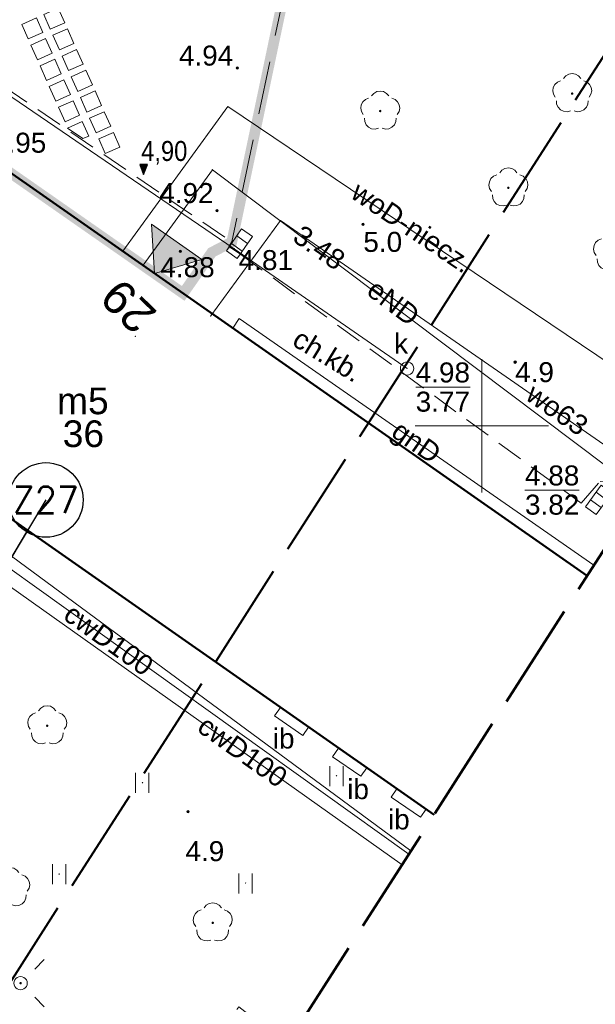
# Model space of a CAD drawing. Extents: x 5477758 to 5478338, y 5918296 to 5918502.
# Tile 45 of 138: x 5477933 to 5477954, y 5918328 to 5918365. Entities that reach past the tile are written whole.
import ezdxf
from ezdxf.enums import TextEntityAlignment as Align

# ---------------------------------------------------------------- set-up
doc = ezdxf.new("R2010")
doc.units = 0
doc.header["$PDSIZE"] = 0.75
for name, pattern in [('budynki akt$0$DASHED', [19.05, 12.7, -6.35]), ('PRZER2-1', [3, 2, -1]), ('PRZER4-1', [5, 4, -1])]:
    doc.linetypes.add(name, pattern=pattern)
doc.layers.get('0').update_dxf_attribs({"linetype": 'CONTINUOUS', "lineweight": 13})
doc.layers.add('!D_rzędne', color=6, linetype='CONTINUOUS')
for name, color, linetype, lineweight in [('000_wejscia do budynków', 7, 'CONTINUOUS', 0), ('0_PŁYTA CHODNIKOWA_BETONOWA', 7, 'CONTINUOUS', 0), ('0_WSPÓŁRZĘDNE_ODNOŚNIKI', 6, 'CONTINUOUS', 15), ('A_GRANICA OPRACOWANIA', 7, 'CONTINUOUS', 0), ('GEPADR', 236, 'CONTINUOUS', 18), ('GEPADR_O', 236, 'CONTINUOUS', 18), ('GESBZO', 7, 'CONTINUOUS', 50), ('GESBZO_O', 7, 'CONTINUOUS', 50), ('GSPPRB', 7, 'CONTINUOUS', 20), ('GSPRDL', 96, 'CONTINUOUS', 18), ('GSSIIN', 7, 'CONTINUOUS', 18), ('GSSIIN_O', 7, 'CONTINUOUS', 18), ('GSSKOD', 7, 'PRZER2-1', 18), ('GSSKOD_O', 7, 'PRZER2-1', 18), ('GSSUTR', 7, 'PRZER2-1', 18), ('GULCPR', 212, 'CONTINUOUS', 18), ('GULCPR_O', 212, 'CONTINUOUS', 18), ('GULEPR', 1, 'CONTINUOUS', 18), ('GULEPR_O', 1, 'CONTINUOUS', 18), ('GULGPR', 2, 'CONTINUOUS', 18), ('GULGPR_O', 2, 'CONTINUOUS', 18), ('GULKPR', 36, 'CONTINUOUS', 18), ('GULTPR', 30, 'CONTINUOUS', 18), ('GULWPR', 5, 'CONTINUOUS', 18), ('GULWPR_O', 5, 'CONTINUOUS', 18), ('GUPELA', 7, 'CONTINUOUS', 18), ('GUPIWZ', 7, 'CONTINUOUS', 18), ('GUPIWZ_O', 7, 'CONTINUOUS', 18), ('GUPKKS', 36, 'CONTINUOUS', 18), ('GUPKSD', 36, 'CONTINUOUS', 18), ('GUPPRZ', 7, 'CONTINUOUS', 18), ('GUPPRZ_O', 7, 'CONTINUOUS', 18), ('OT_Rzedna', 7, 'CONTINUOUS', 18), ('pomiar', 7, 'CONTINUOUS', 18), ('wysokosci', 7, 'CONTINUOUS', 18), ('zakres', 150, 'PRZER4-1', 50)]:
    doc.layers.add(name, color=color, linetype=linetype, lineweight=lineweight)
doc.layers.add('kołnierz', color=11, linetype='CONTINUOUS', lineweight=70, plot=False)
doc.styles.add('GEO-INFO', font='arial.ttf')
doc.styles.add('pktkecm$0$Punkty', font='simplex.shx', dxfattribs={"width": 0.8, "oblique": 10, "height": 1})
doc.styles.add('pktkecm$0$STANDARD', font='romans')
doc.styles.add('STYL_AUTOMATYCZNY_1', font='micross.ttf')
doc.dimstyles.new('pktkecm$0$ODNOŚNIKI', dxfattribs={"dimtxt": 17.5, "dimasz": 6, "dimexe": 7, "dimexo": 7, "dimgap": 7, "dimtad": 1, "dimtoh": 1, "dimdec": 0, "dimzin": 0, "dimdsep": 46, "dimtxsty": 'pktkecm$0$STANDARD', "dimblk": 'pktkecm$0$_Dot', "dimcen": 8, "dimdle": 7, "dimclrt": 2, "dimadec": 0, "dimazin": 0, "dimtfac": 1, "dimtdec": 0, "dimtofl": 0, "dimtmove": 0, "dimatfit": 3, "dimldrblk": 'pktkecm$0$_DotBlank', "dimfxl": 0, "dimtolj": 1, "dimtzin": 0, "dimarcsym": 0})

# ---------------------------------------------------------------- blocks, each defined once
blk = doc.blocks.new('POINT')
at = {"color": 0}
blk.add_point((0, 0), dxfattribs=at)
blk = doc.blocks.new('SUUS05')
at = {"color": 0}
blk.add_lwpolyline([(0.5, -0.25), (-0.5, -0.25), (-0.5, 0.25), (0.5, 0.25)], close=True, dxfattribs=at)
for points in [[(-0.175, -0.25), (-0.175, 0.25)], [(0.175, -0.25), (0.175, 0.25)]]:
    blk.add_lwpolyline(points, dxfattribs=at)
blk = doc.blocks.new('OKRAG_PELNY')
at = {"color": 0}
blk.add_lwpolyline([(0, 0.5), (0.12941, 0.482963), (0.25, 0.433013), (0.353553, 0.353553), (0.433013, 0.25), (0.482963, 0.12941), (0.5, 0), (0.482963, -0.12941), (0.433013, -0.25), (0.353553, -0.353553), (0.25, -0.433013), (0.12941, -0.482963), (0, -0.5), (-0.12941, -0.482963), (-0.25, -0.433013), (-0.353553, -0.353553), (-0.433013, -0.25), (-0.482963, -0.12941), (-0.5, 0), (-0.482963, 0.12941), (-0.433013, 0.25), (-0.353553, 0.353553), (-0.25, 0.433013), (-0.12941, 0.482963)], close=True, dxfattribs=at)
blk = doc.blocks.new('SPTRW')
at = {"color": 0}
for points in [[(-0.51332, 0.7233), (-0.51332, -0.7767)], [(0.48668, -0.7767), (0.48668, 0.7233)]]:
    blk.add_lwpolyline(points, dxfattribs=at)
blk = doc.blocks.new('SPDLP')
blk.add_hatch(color=0).paths.add_polyline_path([(0, -0.09), (0.027812, -0.085595), (0.052901, -0.072812), (0.072812, -0.052901), (0.085595, -0.027812), (0.09, 0), (0.085595, 0.027812), (0.072812, 0.052901), (0.052901, 0.072812), (0.027812, 0.085595), (0, 0.09), (-0.027812, 0.085595), (-0.052901, 0.072812), (-0.072812, 0.052901), (-0.085595, 0.027812), (-0.09, 0), (-0.085595, -0.027812), (-0.072812, -0.052901), (-0.052901, -0.072812), (-0.027812, -0.085595)])
at = {"color": 0}
for points in [[(-0.648554, 1.126667), (-0.481106, 1.325358), (-0.255912, 1.454989), (0, 1.5), (0.255912, 1.454989), (0.481106, 1.325358), (0.648554, 1.126667)], [(-1.271938, -0.268652), (-1.40916, -0.048001), (-1.462858, 0.20623), (-1.426585, 0.463525), (-1.304695, 0.693003), (-1.11182, 0.867117), (-0.871109, 0.964971)], [(0.871109, 0.964971), (1.11182, 0.867117), (1.304695, 0.693003), (1.426585, 0.463525), (1.462858, 0.20623), (1.40916, -0.048001), (1.271938, -0.268652)], [(-0.137547, -1.292703), (-0.389802, -1.355024), (-0.648184, -1.327532), (-0.881678, -1.213525), (-1.062258, -1.026689), (-1.168249, -0.78945), (-1.186929, -0.530282)], [(1.186929, -0.530282), (1.168249, -0.78945), (1.062258, -1.026689), (0.881678, -1.213525), (0.648184, -1.327532), (0.389802, -1.355024), (0.137547, -1.292703)]]:
    blk.add_lwpolyline(points, dxfattribs=at)
blk = doc.blocks.new('SUEO')
blk.add_hatch(color=0).paths.add_polyline_path([(-0.002174, 0.089974), (0.023762, 0.086807), (0.042561, 0.0793), (0.060131, 0.066965), (0.076266, 0.047786), (0.086234, 0.025762), (0.089972, 0.002226), (0.088646, -0.015553), (0.081114, -0.038994), (0.066834, -0.060276), (0.049699, -0.075033), (0.027576, -0.085671), (0.004027, -0.08991), (-0.019639, -0.087831), (-0.040932, -0.080154), (-0.059082, -0.067892), (-0.073734, -0.051607), (-0.08374, -0.032979), (-0.089221, -0.011817), (-0.089063, 0.012951), (-0.082571, 0.035806), (-0.069528, 0.057148), (-0.048957, 0.075519), (-0.026898, 0.085887)])
at = {"color": 0}
for points in [[(-1.767767, 1.767767), (-1.06066, 1.06066)], [(1.767767, 1.767767), (1.06066, 1.06066)], [(-1.767767, -1.767767), (-1.06066, -1.06066)], [(1.767767, -1.767767), (1.06066, -1.06066)]]:
    blk.add_lwpolyline(points, dxfattribs=at)
blk = doc.blocks.new('OTRN')
at = {"linetype": 'Continuous', "lineweight": 13}
blk.add_hatch(color=0, dxfattribs=at).paths.add_polyline_path([(0, -0.091, 1), (0, 0.091, 1)])
at = {"color": 0, "linetype": 'Continuous', "lineweight": 13}
blk.add_circle((0, 0), 0.0906, dxfattribs=at)
blk = doc.blocks.new('Płytka betonowa')
for points in [[(5469701.546, 5921608.104), (5469702.146, 5921608.104), (5469702.146, 5921607.504), (5469701.546, 5921607.504), (5469701.546, 5921608.104)], [(5469702.446, 5921608.104), (5469703.046, 5921608.104), (5469703.046, 5921607.504), (5469702.446, 5921607.504), (5469702.446, 5921608.104)]]:
    blk.add_lwpolyline(points)
blk = doc.blocks.new('zw$2EFF')
at = {"lineweight": 18}
blk.add_hatch(color=256, dxfattribs=at).paths.add_polyline_path([(-0.771, 0.963), (0, 0), (0.77, 0.963)])
blk.add_lwpolyline([(-0.771, 0.963), (0.77, 0.963), (0, 0), (-0.771, 0.963)], dxfattribs=at)
blk = doc.blocks.new('G$C78CF4A41')
at = {"layer": '!D_rzędne', "linetype": 'Continuous', "lineweight": 13}
for points in [[(0, 0), (-0.324, 0.189), (-0.394, 0.069)], [(0, 0), (-0.253, 0.31), (-0.324, 0.189)]]:
    blk.add_hatch(color=256, dxfattribs=at).paths.add_polyline_path(points)
blk.add_lwpolyline([(0, 0), (-0.253, 0.31), (-0.394, 0.069), (0, 0)])
blk = doc.blocks.new('pktkecm$0$_Dot')
at = {"color": 0, "linetype": 'ByBlock', "lineweight": -2}
blk.add_line((-0.5, 0), (-1, 0), dxfattribs=at)
at = {"color": 0, "linetype": 'ByBlock', "const_width": 0.5}
blk.add_lwpolyline([(-0.25, 0, 1), (0.25, 0, 1)], format="xyb", close=True, dxfattribs=at)
blk = doc.blocks.new('pktkecm$0$_DotBlank')
at = {"color": 0, "linetype": 'ByBlock', "lineweight": -2}
blk.add_line((-0.5, 0), (-1, 0), dxfattribs=at)
blk.add_circle((0, 0), 0.5, dxfattribs=at)
blk = doc.blocks.new('pktkecm$0$Punkt')
blk.add_point((0, 0))
at = {"style": 'pktkecm$0$STANDARD'}
blk.add_attdef('NR', (0.918, 1.118), '', height=1.75, dxfattribs=at)
at = {"style": 'pktkecm$0$STANDARD', "flags": 1}
for tag, p in [('WSPZ', (0.918, -3.048)), ('DATA', (0.918, -7.215))]:
    blk.add_attdef(tag, p, '', height=2.5, dxfattribs=at)
blk = doc.blocks.new('plyty_x3')
for points in [[(5477916.16, 5918379.424), (5477915.978, 5918378.852), (5477915.406, 5918379.034), (5477915.588, 5918379.606), (5477916.16, 5918379.424)], [(5477915.887, 5918378.566), (5477915.768, 5918378.192), (5477915.567, 5918378.668), (5477915.887, 5918378.566)], [(5477935.283, 5918361.538), (5477935.831, 5918361.782), (5477936.075, 5918361.234), (5477935.526, 5918360.99), (5477935.283, 5918361.538)], [(5477934.448, 5918361.168), (5477935.009, 5918361.417), (5477935.252, 5918360.868), (5477935.031, 5918360.77), (5477934.448, 5918361.168)], [(5477935.628, 5918360.762), (5477936.176, 5918361.005), (5477936.42, 5918360.457), (5477935.871, 5918360.213), (5477935.628, 5918360.762)]]:
    blk.add_lwpolyline(points)
at = {"lineweight": -2}
blk.add_lwpolyline([(5477930.721, 5918373.29), (5477930.901, 5918372.886), (5477930.352, 5918372.643), (5477930.324, 5918372.706, 0.057017), (5477930.721, 5918373.29)], format="xyb", dxfattribs=at)
for points in [[(5477934.562, 5918371.663), (5477934.747, 5918371.248), (5477935.034, 5918371.375), (5477934.562, 5918371.663)], [(5477935.345, 5918371.185), (5477934.868, 5918370.974), (5477935.112, 5918370.425), (5477935.66, 5918370.669), (5477935.463, 5918371.113), (5477935.345, 5918371.185)]]:
    blk.add_lwpolyline(points, dxfattribs=at)

msp = doc.modelspace()

# ---------------------------------------------------------------- linework, layer by layer
at = {"color": 7, "linetype": 'Continuous', "lineweight": 13, "flags": 128}
for points in [[(5477950, 5918347.5), (5477950, 5918352.5)], [(5477947.5, 5918350), (5477952.5, 5918350)]]:
    msp.add_lwpolyline(points, dxfattribs=at)
msp.add_point((5477939.89, 5918359.601))
at = {"layer": 'A_GRANICA OPRACOWANIA', "color": 1, "linetype": 'budynki akt$0$DASHED', "ltscale": 0.1, "const_width": 0.4}
msp.add_lwpolyline([(5477939.869, 5918356.504), (5477940.619, 5918356.896), (5477942.101, 5918363.93), (5477943.898, 5918372.463), (5477938.811, 5918375.814), (5477939.356, 5918376.864), (5477927.622, 5918384.214), (5477926.949, 5918383.275), (5477923.735, 5918385.254), (5477924.621, 5918386.867), (5477922.565, 5918387.972), (5477915.954, 5918383.377), (5477911.642, 5918380.121), (5477912.501, 5918379.46), (5477913.835, 5918377.89), (5477914.426, 5918376.774), (5477916.433, 5918371.286), (5477916.349, 5918370.613), (5477938.795, 5918354.966), (5477939.869, 5918356.504)], dxfattribs=at)
at = {"layer": 'GESBZO', "color": 7, "linetype": 'Continuous', "lineweight": 50}
for points in [[(5477912.816, 5918360.152), (5477918.892, 5918368.876), (5477953.955, 5918344.371)], [(5477948.209, 5918335.409), (5477912.816, 5918360.152)]]:
    msp.add_lwpolyline(points, dxfattribs=at)
at = {"layer": 'GSPPRB', "color": 7, "linetype": 'Continuous', "lineweight": 20}
for p in [(5477936.533, 5918356.547), (5477937.287, 5918356.02), (5477939.828, 5918354.12), (5477940.66, 5918353.662)]:
    msp.add_point(p, dxfattribs=at)
at = {"layer": 'GSSIIN', "color": 7, "linetype": 'Continuous', "lineweight": 18}
for points in [[(5477943.285, 5918338.384), (5477943.504, 5918338.699), (5477942.444, 5918339.439), (5477942.223, 5918339.121)], [(5477945.462, 5918336.854), (5477945.683, 5918337.175), (5477944.628, 5918337.913), (5477944.402, 5918337.583)], [(5477947.704, 5918335.318), (5477947.91, 5918335.618), (5477946.819, 5918336.381), (5477946.606, 5918336.068)]]:
    msp.add_lwpolyline(points, close=True, dxfattribs=at)
at = {"layer": 'GSSKOD', "linetype": 'PRZER2-1', "lineweight": 18}
msp.add_lwpolyline([(5477913.201, 5918381.474), (5477922.112, 5918387.635), (5477923.78, 5918386.612), (5477923.191, 5918385.588), (5477926.949, 5918383.275), (5477927.622, 5918384.214), (5477939.356, 5918376.864), (5477938.811, 5918375.814), (5477943.898, 5918372.463), (5477940.619, 5918356.896), (5477940.619, 5918356.896)], dxfattribs=at)
at = {"layer": 'GSSKOD', "color": 7, "linetype": 'PRZER2-1', "lineweight": 18, "ltscale": 0.5}
for points in [[(5477919.712, 5918371.162), (5477940.619, 5918356.896), (5477940.505, 5918356.73), (5477940.956, 5918356.429), (5477953.729, 5918347.096), (5477954.44, 5918347.914), (5477955.591, 5918347.853), (5477957.953, 5918351.321), (5477957.936, 5918351.88), (5477956.696, 5918352.617), (5477959.044, 5918356.623), (5477959.921, 5918356.195), (5477958.394, 5918353.802), (5477959.543, 5918353.087)], [(5477953.955, 5918344.371), (5477918.892, 5918368.876), (5477912.816, 5918360.152), (5477909.863, 5918355.582), (5477916.678, 5918350.56), (5477917.405, 5918351.474), (5477927.496, 5918344.442), (5477926.88, 5918343.51), (5477932.252, 5918339.779), (5477929.362, 5918324.071), (5477935.927, 5918319.225), (5477938.124, 5918320.534), (5477940.031, 5918323.232), (5477938.216, 5918324.426), (5477940.878, 5918328.21), (5477941.747, 5918327.531), (5477940.015, 5918324.991), (5477941.068, 5918324.27)]]:
    msp.add_lwpolyline(points, dxfattribs=at)
at = {"layer": 'GSSUTR', "color": 7, "linetype": 'PRZER2-1', "lineweight": 18, "ltscale": 0.5}
for points in [[(5477944.551, 5918336.887), (5477944.541, 5918336.867), (5477944.561, 5918336.867)], [(5477937.264, 5918336.631), (5477937.254, 5918336.611), (5477937.274, 5918336.611)], [(5477934.141, 5918333.201), (5477934.131, 5918333.181), (5477934.151, 5918333.181)], [(5477941.138, 5918332.86), (5477941.128, 5918332.84), (5477941.148, 5918332.84)]]:
    msp.add_lwpolyline(points, close=True, dxfattribs=at)
at = {"layer": 'GULCPR', "color": 212, "linetype": 'Continuous', "lineweight": 18}
for points in [[(5477897.988, 5918369.384), (5477912.19, 5918358.778), (5477911.02, 5918357.046), (5477913.282, 5918355.393), (5477914.561, 5918357.187), (5477924.74, 5918350.032), (5477947.263, 5918333.933)], [(5477897.61, 5918368.865), (5477908.665, 5918360.767), (5477911.414, 5918358.665), (5477910.336, 5918357.112), (5477913.42, 5918354.88), (5477914.595, 5918356.444), (5477929.504, 5918345.945), (5477947.01, 5918333.538)]]:
    msp.add_lwpolyline(points, dxfattribs=at)
at = {"layer": 'GULEPR', "color": 1, "linetype": 'Continuous', "lineweight": 18}
msp.add_lwpolyline([(5477955.967, 5918347.509), (5477939.89, 5918359.601), (5477937.287, 5918356.02)], dxfattribs=at)
at = {"layer": 'GULGPR', "color": 2, "linetype": 'Continuous', "lineweight": 18}
msp.add_lwpolyline([(5477954.213, 5918344.773), (5477940.897, 5918354.021), (5477940.66, 5918353.662)], dxfattribs=at)
at = {"layer": 'GULKPR', "color": 36, "linetype": 'Continuous', "lineweight": 18}
msp.add_lwpolyline([(5477947.198, 5918352.15), (5477940.709, 5918356.642), (5477920.222, 5918370.601)], dxfattribs=at)
at = {"layer": 'GULTPR', "color": 30, "linetype": 'Continuous', "lineweight": 18}
msp.add_lwpolyline([(5477922.67, 5918425.86), (5477922.52, 5918425.566), (5477912.874, 5918406.653), (5477912.76, 5918406.43), (5477912.639, 5918406.211), (5477904.061, 5918390.689), (5477903.94, 5918390.47), (5477913.569, 5918382.272), (5477913.76, 5918382.11), (5477913.65, 5918381.879), (5477908.41, 5918370.85), (5477908.262, 5918370.649), (5477904.55, 5918365.6), (5477904.751, 5918365.452), (5477947.345, 5918334.06)], dxfattribs=at)
at = {"layer": 'GULWPR', "color": 5, "linetype": 'Continuous', "lineweight": 18}
for points in [[(5477957.77, 5918350.321), (5477940.475, 5918361.981), (5477936.533, 5918356.547)], [(5477956.335, 5918348.083), (5477942.452, 5918357.699), (5477939.828, 5918354.12)]]:
    msp.add_lwpolyline(points, dxfattribs=at)
at = {"layer": 'GUPPRZ_O', "color": 36, "linetype": 'Continuous', "lineweight": 9, "flags": 128}
for points in [[(5477947.522, 5918351.453), (5477949.561, 5918351.453)], [(5477951.624, 5918347.589), (5477953.662, 5918347.589)]]:
    msp.add_lwpolyline(points, dxfattribs=at)
at = {"layer": 'kołnierz', "linetype": 'PRZER4-1', "lineweight": 50}
msp.add_lwpolyline([(5477977.309, 5918380.798), (5477954.837, 5918395.479), (5477993.178, 5918463.057), (5477934.574, 5918496.308), (5477890.354, 5918424.446), (5477901.969, 5918417.467), (5477859.483, 5918348.301), (5477882.168, 5918332.75), (5477926.647, 5918301.778)], close=True, dxfattribs=at)
at = {"layer": 'OT_Rzedna', "color": 7}
msp.add_point((5477940.827, 5918363.424), dxfattribs=at)
at = {"layer": 'pomiar', "linetype": 'Continuous', "lineweight": 18, "flags": 128}
for points in [[(5477942.223, 5918339.121), (5477943.285, 5918338.384)], [(5477944.402, 5918337.583), (5477945.462, 5918336.854)], [(5477947.704, 5918335.318), (5477946.606, 5918336.068)]]:
    msp.add_lwpolyline(points, dxfattribs=at)
at = {"layer": 'zakres', "linetype": 'PRZER4-1', "lineweight": 40}
msp.add_lwpolyline([(5477963.54, 5918377.848), (5477941.504, 5918392.244), (5477979.546, 5918459.295), (5477938.033, 5918482.848), (5477904.167, 5918427.813), (5477915.775, 5918420.837), (5477872.982, 5918351.171), (5477887.852, 5918340.978), (5477923.836, 5918315.921)], close=True, dxfattribs=at)

# ---------------------------------------------------------------- block references
at = {"layer": '!D_rzędne', "rotation": 300.2967899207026}
msp.add_blockref('G$C78CF4A41', (5477937.309, 5918359.428), dxfattribs=at)
at = {"layer": '000_wejscia do budynków', "lineweight": 0, "xscale": -1.5, "yscale": 1.5, "zscale": 1.5, "rotation": 325.048567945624}
msp.add_blockref('zw$2EFF', (5477937.724, 5918355.715), dxfattribs=at)
at = {"layer": '0_PŁYTA CHODNIKOWA_BETONOWA'}
msp.add_blockref('plyty_x3', (0, 0), dxfattribs=at)
at = {"layer": '0_PŁYTA CHODNIKOWA_BETONOWA', "rotation": 23.94217979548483}
for p in [(2881943.792, -1713405.31), (2881944.137, -1713406.086), (2881944.481, -1713406.863), (2881944.826, -1713407.64), (2881945.171, -1713408.417)]:
    msp.add_blockref('Płytka betonowa', p, dxfattribs=at)
at = {"layer": '0_WSPÓŁRZĘDNE_ODNOŚNIKI', "lineweight": -3}
ref = msp.add_blockref('pktkecm$0$Punkt', (5477923.192, 5918329.839), dxfattribs=dict(at, xscale=1.200000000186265))
ref.add_attrib('PUNKT', 'Z27', dxfattribs={"layer": '0', "height": 1, "style": 'pktkecm$0$Punkty', "oblique": 0.0012, "width": 0.96}).set_placement((5477933.641, 5918347.217), align=Align.MIDDLE_CENTER)
at = {"layer": 'GEPADR', "color": 236, "lineweight": 18}
msp.add_blockref('POINT', (5477936.999, 5918353.353), dxfattribs=at)
at = {"layer": 'GSPRDL', "color": 96, "lineweight": 18, "xscale": 0.5, "yscale": 0.5}
for p in [(5477953.396, 5918362.459), (5477946.191, 5918361.807), (5477950.999, 5918358.925), (5477954.928, 5918356.528), (5477933.692, 5918338.75), (5477932.304, 5918332.675), (5477939.903, 5918331.356)]:
    msp.add_blockref('SPDLP', p, dxfattribs=at)
at = {"layer": 'GSSUTR', "color": 7, "lineweight": 18, "xscale": 0.5, "yscale": 0.5}
for p in [(5477944.551, 5918336.877), (5477937.264, 5918336.621), (5477934.141, 5918333.191), (5477941.138, 5918332.85)]:
    msp.add_blockref('SPTRW', p, dxfattribs=at)
at = {"layer": 'GUPELA', "color": 7, "lineweight": 18, "xscale": 0.5, "yscale": 0.5}
for name, p in [('SUEO', (5477932.692, 5918329.094, 10.15)), ('OKRAG_PELNY', (5477932.692, 5918329.094, 10.16))]:
    msp.add_blockref(name, p, dxfattribs=at)
at = {"layer": 'GUPIWZ', "color": 7, "lineweight": 18, "xscale": 0.5, "yscale": 0.5}
msp.add_blockref('OKRAG_PELNY', (5477947.198, 5918352.15), dxfattribs=at)
at = {"layer": 'GUPKKS', "color": 36, "lineweight": 18}
for p, rotation in [((5477940.907, 5918356.834), 235.1124526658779), ((5477954.387, 5918347.221), 53.71135619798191)]:
    msp.add_blockref('SUUS05', p, dxfattribs=dict(at, rotation=rotation))
at = {"layer": 'GUPKSD', "color": 36, "lineweight": 18, "xscale": 0.5, "yscale": 0.5}
msp.add_blockref('POINT', (5477947.198, 5918352.15), dxfattribs=at)
at = {"layer": 'GUPPRZ', "color": 5, "lineweight": 18}
msp.add_blockref('POINT', (5477942.452, 5918357.699), dxfattribs=at)
at = {"layer": 'GUPPRZ', "color": 36, "lineweight": 18}
for p in [(5477940.709, 5918356.642), (5477947.198, 5918352.15)]:
    msp.add_blockref('POINT', p, dxfattribs=at)
at = {"layer": 'OT_Rzedna', "color": 7, "linetype": 'Continuous', "xscale": 0.5, "yscale": 0.5, "zscale": 0.5}
for p in [(5477940.827, 5918363.424), (5477940.068, 5918358.071), (5477945.545, 5918357.556), (5477938.685, 5918356.543), (5477951.254, 5918352.388), (5477938.979, 5918335.523)]:
    msp.add_blockref('OTRN', p, dxfattribs=at)

# ---------------------------------------------------------------- texts
at = {"layer": '!D_rzędne', "linetype": 'Continuous', "lineweight": 13, "style": 'STYL_AUTOMATYCZNY_1', "width": 0.85}
msp.add_text('4,90', height=0.75, rotation=359.9511, dxfattribs=at).set_placement((5477937.217, 5918359.934))
at = {"layer": 'GEPADR_O', "color": 236, "linetype": 'Continuous', "lineweight": 0, "style": 'GEO-INFO'}
msp.add_text('29', height=1.25, rotation=135.979, dxfattribs=at).set_placement((5477936.999, 5918353.353), align=Align.TOP_LEFT)
at = {"layer": 'GESBZO_O', "color": 7, "linetype": 'Continuous', "lineweight": 0, "style": 'GEO-INFO'}
msp.add_text('m5', height=1, dxfattribs=at).set_placement((5477935.998, 5918350.434), align=Align.RIGHT)
at = {"layer": 'GESBZO_O', "color": 1, "linetype": 'Continuous', "lineweight": 0, "style": 'GEO-INFO'}
msp.add_text('36', height=1, dxfattribs=at).set_placement((5477935.05, 5918350.203), align=Align.TOP_CENTER)
at = {"layer": 'GSSIIN_O', "color": 7, "linetype": 'Continuous', "lineweight": 0, "style": 'GEO-INFO'}
for p in [(5477942.567, 5918338.285), (5477945.36, 5918336.385), (5477946.89, 5918335.249)]:
    msp.add_text('ib', height=0.75, dxfattribs=at).set_placement(p, align=Align.MIDDLE)
at = {"layer": 'GSSKOD_O', "color": 7, "linetype": 'Continuous', "lineweight": 0, "style": 'GEO-INFO'}
msp.add_text('ch.kb.', height=0.75, rotation=328.6198, dxfattribs=at).set_placement((5477944.23, 5918352.656), align=Align.MIDDLE)
at = {"layer": 'GULCPR_O', "color": 212, "linetype": 'Continuous', "lineweight": 0, "style": 'GEO-INFO'}
for rotation, p in [(324.4432, (5477936.001, 5918341.982)), (324.6745, (5477941.028, 5918337.788))]:
    msp.add_text('cwD100', height=0.75, rotation=rotation, dxfattribs=at).set_placement(p, align=Align.MIDDLE_CENTER)
at = {"layer": 'GULEPR_O', "color": 1, "linetype": 'Continuous', "lineweight": 0, "style": 'GEO-INFO'}
msp.add_text('eND', height=0.75, rotation=323.0523, dxfattribs=at).set_placement((5477946.689, 5918354.63), align=Align.MIDDLE_CENTER)
at = {"layer": 'GULGPR_O', "color": 2, "linetype": 'Continuous', "lineweight": 0, "style": 'GEO-INFO'}
msp.add_text('gnD', height=0.75, rotation=325.2204, dxfattribs=at).set_placement((5477947.555, 5918349.397), align=Align.MIDDLE_CENTER)
at = {"layer": 'GULWPR_O', "color": 5, "linetype": 'Continuous', "lineweight": 0, "style": 'GEO-INFO'}
for s, rotation, p in [('woD-niecz.', 326.0147, (5477947.387, 5918357.446)), ('wo63', 325.2935, (5477952.836, 5918350.609))]:
    msp.add_text(s, height=0.75, rotation=rotation, dxfattribs=at).set_placement(p, align=Align.MIDDLE_CENTER)
at = {"layer": 'GUPIWZ_O', "color": 7, "linetype": 'Continuous', "lineweight": 0, "style": 'GEO-INFO'}
msp.add_text('k', height=0.75, dxfattribs=at).set_placement((5477947.234, 5918352.71), align=Align.RIGHT)
at = {"layer": 'GUPPRZ_O', "color": 5, "linetype": 'Continuous', "lineweight": 0, "style": 'GEO-INFO'}
msp.add_text('3.48', height=0.75, rotation=325.2935, dxfattribs=at).set_placement((5477944.744, 5918356.106), align=Align.MIDDLE_RIGHT)
at = {"layer": 'GUPPRZ_O', "color": 36, "linetype": 'Continuous', "lineweight": 0, "style": 'GEO-INFO'}
msp.add_text('4.81', height=0.75, dxfattribs=at).set_placement((5477940.877, 5918356.215), align=Align.MIDDLE_LEFT)
for s, p in [('4.98', (5477947.522, 5918351.626)), ('3.77', (5477947.522, 5918350.531)), ('4.88', (5477951.624, 5918347.762)), ('3.82', (5477951.624, 5918346.667))]:
    msp.add_text(s, height=0.75, dxfattribs=at).set_placement(p)
at = {"layer": 'pomiar', "color": 7, "style": 'GEO-INFO'}
for s, p in [('4.94', (5477938.634, 5918364.261)), ('5.0', (5477945.557, 5918357.273)), ('4.9', (5477951.254, 5918352.388)), ('4.9', (5477938.88, 5918334.42))]:
    msp.add_text(s, height=0.75, dxfattribs=at).set_placement(p, align=Align.TOP_LEFT)
at = {"layer": 'wysokosci', "color": 7, "style": 'GEO-INFO'}
for s, p in [('4.95', (5477931.618, 5918360.994)), ('4.92', (5477937.896, 5918359.105)), ('4.88', (5477937.937, 5918356.324))]:
    msp.add_text(s, height=0.75, dxfattribs=at).set_placement(p, align=Align.TOP_LEFT)

# ---------------------------------------------------------------- leaders
at = {"layer": '0_WSPÓŁRZĘDNE_ODNOŚNIKI', "lineweight": -3}
msp.add_leader([(5477933.641, 5918347.217), (5477923.192, 5918329.839)], dimstyle='pktkecm$0$ODNOŚNIKI', override={"dimasz": 2.8}, dxfattribs=at)

doc.saveas('drawing.dxf')
